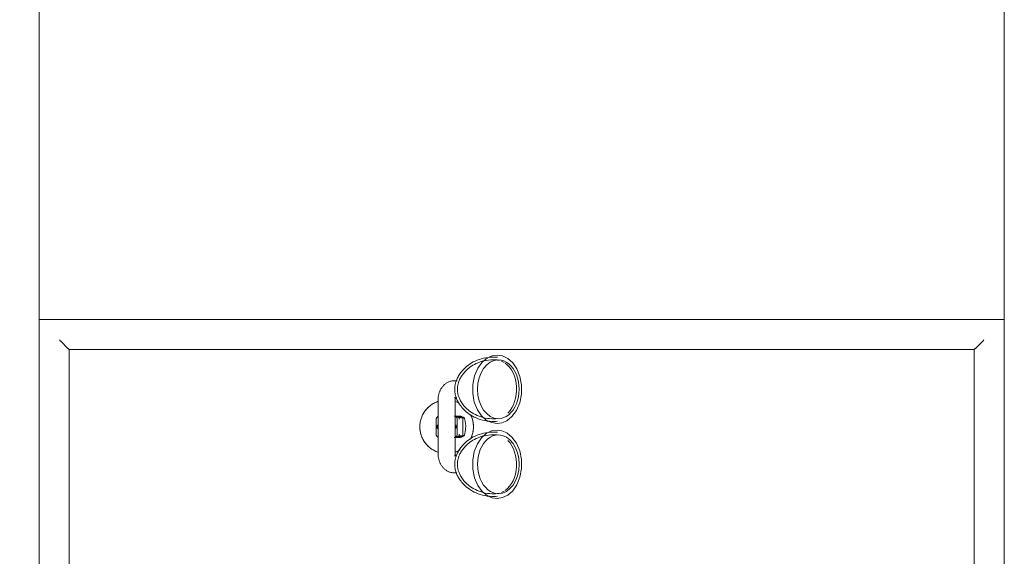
# Model space of a CAD drawing. Header units: millimetres. Extents: x -281 to 121694, y -16481 to 65128.
# Tile 33 of 256: x 20792 to 21710, y 13629 to 14130. Entities that reach past the tile are written whole.
import ezdxf

# ---------------------------------------------------------------- set-up
doc = ezdxf.new("R2010")
doc.units = ezdxf.units.MM
doc.linetypes.add('NLRS_Dash-0_6mm_Space-0_6mm_cpz', pattern=[1.2, 0.6, -0.6])
for name, color, linetype, lineweight in [('A--L$01A__Algemeen', 7, 'Continuous', 5), ('A--L74__VasteSanitaireVoorz', 1, 'Continuous', 5), ('A--L82__LosseGebruikersInvent', 1, 'Continuous', 5), ('A--L8__LosseInventaris', 1, 'Continuous', 5), ('Specialty Equipment', 1, 'Continuous', 5)]:
    doc.layers.add(name, color=color, linetype=linetype, lineweight=lineweight)

# ---------------------------------------------------------------- blocks, each defined once
blk = doc.blocks.new('NLRS_82_FU_UN_spoekbak_gen_kad - spoelbak dxbxh 900x900x957-V434-L_80_ 16')
at = {"layer": 'A--L$01A__Algemeen'}
for p, q in [((450, 322.68), (-450, 322.68)), ((422, 294.68), (-422, 294.68)), ((422, 294.68), (0, 294.68)), ((422, -549.32), (422, 294.68)), ((422, -549.32), (422, 294.68)), ((423.73, 296.41), (429.27, 301.94)), ((-422, -549.32), (422, -549.32)), ((0, -549.32), (422, -549.32)), ((429.27, -556.59), (423.73, -551.06)), ((-450, -577.32), (450, -577.32))]:
    blk.add_line(p, q, dxfattribs=at)
for points in [[(431.04, 303.71), (430.81, 303.49), (430.38, 303.06), (429.77, 302.45), (429.43, 302.1), (429.27, 301.94)], [(423.73, 296.41), (423.58, 296.26), (423.24, 295.91), (422.64, 295.32), (422.22, 294.89), (422, 294.68)], [(422, -549.32), (422.21, -549.54), (422.64, -549.96), (423.24, -550.57), (423.58, -550.9), (423.73, -551.06)], [(429.27, -556.59), (429.42, -556.75), (429.77, -557.09), (430.38, -557.71), (430.82, -558.14), (431.04, -558.36)]]:
    blk.add_open_spline(points, degree=3, dxfattribs=at)
at = {"layer": 'A--L74__VasteSanitaireVoorz'}
for p, q in [((375, -49.32), (325, -49.32)), ((357, -47.48), (343, -47.48)), ((307, -64.4), (307, -66.86)), ((323, -66.4), (323, -64.4)), ((325, -65.32), (375, -65.32)), ((340, -69.42), (340, -65.21)), ((340, -66.04), (340, -68.86)), ((340, -69.6), (340, -67.86)), ((340, -68.15), (340, -69.6)), ((340, -68.86), (343, -68.86)), ((341, -65.23), (341, -67.5)), ((341, -67.86), (341, -68.89)), ((341.43, -68.69), (342.95, -69.39)), ((343, -67.17), (357, -67.17)), ((357, -72.38), (343, -72.38)), ((357, -68.86), (360, -68.86)), ((357.05, -69.39), (358.57, -68.69)), ((359, -67.5), (359, -65.23)), ((359, -68.89), (359, -67.86)), ((360, -65.21), (360, -69.42)), ((360, -68.86), (360, -66.04)), ((360, -69.6), (360, -68.15)), ((377, -64.4), (377, -66.88)), ((393, -67.28), (393, -64.4))]:
    blk.add_line(p, q, dxfattribs=at)
at = {"layer": 'A--L74__VasteSanitaireVoorz', "flags": 128}
for points in [[(350, -32.32), (349, -32.34), (348, -32.4), (347.01, -32.5), (346.02, -32.64), (345.03, -32.82), (344.06, -33.04), (343.09, -33.3), (342.14, -33.59), (341.19, -33.93), (340.26, -34.3), (339.35, -34.71), (338.46, -35.15), (337.58, -35.63), (336.72, -36.14), (335.88, -36.69), (335.07, -37.27), (334.28, -37.88), (333.52, -38.53), (332.78, -39.2), (332.07, -39.91), (331.38, -40.64), (330.73, -41.4), (330.11, -42.18), (329.52, -42.99), (328.96, -43.82), (328.44, -44.67), (327.95, -45.54), (327.5, -46.43), (327.08, -47.34), (326.7, -48.27), (326.36, -49.2)], [(373.76, -49.57), (373.49, -48.77), (373.13, -47.84), (372.73, -46.92), (372.3, -46.02), (371.83, -45.14), (371.32, -44.27), (370.78, -43.43), (370.21, -42.61), (369.61, -41.81), (368.97, -41.04), (368.31, -40.3), (367.61, -39.58), (366.89, -38.89), (366.14, -38.23), (365.36, -37.6), (364.56, -37), (363.73, -36.43), (362.89, -35.9), (362.02, -35.4), (361.13, -34.94), (360.23, -34.51), (359.31, -34.12), (358.37, -33.77), (357.43, -33.45), (356.47, -33.17), (355.49, -32.94), (354.51, -32.74), (353.53, -32.57), (352.54, -32.45), (351.54, -32.37), (350.54, -32.33), (350, -32.32)], [(325, -49.32), (324.37, -49.33), (323.75, -49.36), (323.12, -49.4), (322.5, -49.47), (321.88, -49.55), (321.26, -49.64), (320.64, -49.76), (320.03, -49.89), (319.42, -50.05), (318.81, -50.22), (318.21, -50.41), (317.62, -50.62), (317.03, -50.84), (316.45, -51.09), (315.87, -51.36), (315.3, -51.64), (314.74, -51.95), (314.19, -52.28), (313.65, -52.63), (313.12, -53), (312.6, -53.39), (312.09, -53.81), (311.6, -54.25), (311.12, -54.71), (310.66, -55.2), (310.22, -55.71), (309.8, -56.24), (309.4, -56.8), (309.02, -57.38), (308.67, -57.98), (308.35, -58.6), (308.05, -59.25), (307.79, -59.92), (307.56, -60.6), (307.37, -61.3), (307.22, -62.01), (307.11, -62.73), (307.03, -63.46), (307, -64.2), (307, -64.4)], [(393, -64.4), (392.98, -63.66), (392.92, -62.93), (392.81, -62.2), (392.67, -61.49), (392.49, -60.79), (392.27, -60.1), (392.02, -59.43), (391.74, -58.78), (391.42, -58.14), (391.08, -57.54), (390.71, -56.95), (390.31, -56.39), (389.9, -55.85), (389.46, -55.33), (389, -54.84), (388.53, -54.37), (388.04, -53.93), (387.54, -53.5), (387.02, -53.11), (386.5, -52.73), (385.96, -52.37), (385.41, -52.04), (384.85, -51.73), (384.28, -51.43), (383.71, -51.16), (383.13, -50.91), (382.54, -50.68), (381.95, -50.46), (381.35, -50.27), (380.74, -50.09), (380.14, -49.93), (379.52, -49.79), (378.91, -49.67), (378.29, -49.57), (377.67, -49.49), (377.05, -49.42), (376.42, -49.37), (375.8, -49.34), (375.17, -49.32), (375, -49.32)], [(340, -64.21), (340, -66.92), (340, -68.95), (340, -69.42)], [(360, -69.42), (360, -67.6), (360, -65.09), (360, -64.21)], [(345.05, -100.65), (344.99, -98.4), (344.8, -96.16), (344.49, -93.96), (344.06, -91.81), (343.52, -89.72), (342.89, -87.71), (342.16, -85.78), (341.36, -83.94), (340.49, -82.2), (339.57, -80.57), (338.6, -79.04), (337.6, -77.61), (336.58, -76.29), (335.55, -75.07), (334.51, -73.95), (333.47, -72.92), (332.45, -71.99), (331.43, -71.14), (330.43, -70.36), (329.46, -69.66), (328.5, -69.03), (327.57, -68.47), (326.67, -67.96), (325.79, -67.51), (324.94, -67.1), (324.11, -66.74), (323.32, -66.43), (322.54, -66.15), (321.79, -65.9), (321.06, -65.69), (320.35, -65.51), (319.66, -65.35), (318.99, -65.22), (318.33, -65.11), (317.68, -65.02), (317.04, -64.95), (316.41, -64.9), (315.79, -64.87), (315.17, -64.86), (314.55, -64.86), (313.92, -64.88), (313.3, -64.92), (312.66, -64.98), (312.02, -65.06), (311.37, -65.16), (310.7, -65.28), (310.02, -65.42), (309.32, -65.59), (308.61, -65.79), (307.87, -66.01), (307.11, -66.27), (306.32, -66.57), (305.51, -66.9), (304.67, -67.28), (303.81, -67.71), (302.92, -68.19), (302, -68.72), (301.06, -69.31), (300.1, -69.98), (299.11, -70.71), (298.1, -71.52), (297.08, -72.41), (296.05, -73.39), (295.01, -74.46), (293.97, -75.62), (292.95, -76.89), (291.94, -78.25), (290.95, -79.73), (290, -81.31), (289.1, -82.99), (288.26, -84.77), (287.5, -86.65), (286.81, -88.62), (286.22, -90.67), (285.73, -92.79), (285.35, -94.97), (285.1, -97.19), (284.96, -99.43), (284.95, -100.65)], [(342.55, -100.65), (342.49, -98.54), (342.32, -96.44), (342.02, -94.38), (341.62, -92.37), (341.12, -90.41), (340.52, -88.52), (339.84, -86.72), (339.09, -85), (338.28, -83.38), (337.42, -81.85), (336.52, -80.42), (335.59, -79.09), (334.64, -77.86), (333.68, -76.73), (332.71, -75.69), (331.75, -74.74), (330.8, -73.87), (329.86, -73.08), (328.94, -72.37), (328.04, -71.72), (327.16, -71.14), (326.31, -70.63), (325.48, -70.16), (324.68, -69.75), (323.91, -69.38), (323.16, -69.05), (322.43, -68.77), (321.73, -68.51), (321.05, -68.29), (320.4, -68.1), (319.76, -67.94), (319.14, -67.8), (318.54, -67.68), (317.95, -67.58), (317.38, -67.5), (316.81, -67.44), (316.25, -67.4), (315.7, -67.37), (315.15, -67.36), (314.6, -67.36), (314.05, -67.38), (313.49, -67.42), (312.93, -67.47), (312.36, -67.54), (311.78, -67.62), (311.18, -67.73), (310.57, -67.86), (309.95, -68.01), (309.3, -68.19), (308.64, -68.39), (307.95, -68.63), (307.24, -68.89), (306.5, -69.2), (305.74, -69.54), (304.95, -69.93), (304.14, -70.37), (303.3, -70.86), (302.44, -71.4), (301.55, -72.01), (300.64, -72.69), (299.71, -73.43), (298.76, -74.26), (297.81, -75.16), (296.84, -76.16), (295.88, -77.24), (294.92, -78.42), (293.98, -79.69), (293.06, -81.07), (292.18, -82.54), (291.34, -84.11), (290.55, -85.78), (289.83, -87.54), (289.19, -89.38), (288.64, -91.3), (288.18, -93.29), (287.83, -95.33), (287.59, -97.4), (287.46, -99.51), (287.45, -100.65)], [(322.68, -65.84), (322.76, -65.8), (322.84, -65.76), (322.93, -65.72), (323.04, -65.67), (323.15, -65.63), (323.27, -65.59), (323.4, -65.55), (323.54, -65.51), (323.68, -65.47), (323.83, -65.44), (323.99, -65.41), (324.15, -65.38), (324.32, -65.36), (324.49, -65.35), (324.66, -65.33), (324.83, -65.33), (325, -65.32)], [(326.19, -64.93), (326.51, -65.88), (326.87, -66.81), (327.27, -67.73), (327.7, -68.63)], [(341, -67.5), (341, -72.1), (341, -69.57)], [(341, -72.19), (341.02, -72.47), (341.17, -72.93), (341.35, -73.23), (341.52, -73.44), (341.83, -73.68), (342.18, -73.84)], [(341.49, -70.87), (341.22, -70.48), (341.06, -70.03)], [(415.05, -100.65), (414.99, -98.4), (414.8, -96.16), (414.49, -93.96), (414.06, -91.81), (413.52, -89.72), (412.89, -87.71), (412.16, -85.78), (411.36, -83.94), (410.49, -82.2), (409.57, -80.57), (408.6, -79.04), (407.6, -77.61), (406.58, -76.29), (405.55, -75.07), (404.51, -73.95), (403.47, -72.92), (402.45, -71.99), (401.43, -71.14), (400.43, -70.36), (399.46, -69.66), (398.5, -69.03), (397.57, -68.47), (396.67, -67.96), (395.79, -67.51), (394.94, -67.1), (394.11, -66.74), (393.32, -66.43), (392.54, -66.15), (391.79, -65.9), (391.06, -65.69), (390.35, -65.51), (389.66, -65.35), (388.99, -65.22), (388.33, -65.11), (387.68, -65.02), (387.04, -64.95), (386.41, -64.9), (385.79, -64.87), (385.17, -64.86), (384.55, -64.86), (383.92, -64.88), (383.3, -64.92), (382.66, -64.98), (382.02, -65.06), (381.37, -65.16), (380.7, -65.28), (380.02, -65.42), (379.32, -65.59), (378.61, -65.79), (377.87, -66.01), (377.11, -66.27), (376.32, -66.57), (375.51, -66.9), (374.67, -67.28), (373.81, -67.71), (372.92, -68.19), (372, -68.72), (371.06, -69.31), (370.1, -69.98), (369.11, -70.71), (368.1, -71.52), (367.08, -72.41), (366.05, -73.39), (365.01, -74.46), (363.97, -75.62), (362.95, -76.89), (361.94, -78.25), (360.95, -79.73), (360, -81.31), (359.1, -82.99), (358.26, -84.77), (357.5, -86.65), (356.81, -88.62), (356.22, -90.67), (355.73, -92.79), (355.35, -94.97), (355.1, -97.19), (354.96, -99.43), (354.95, -100.65)], [(412.55, -100.65), (412.49, -98.54), (412.32, -96.44), (412.02, -94.38), (411.62, -92.37), (411.12, -90.41), (410.52, -88.52), (409.84, -86.72), (409.09, -85), (408.28, -83.38), (407.42, -81.85), (406.52, -80.42), (405.59, -79.09), (404.64, -77.86), (403.68, -76.73), (402.71, -75.69), (401.75, -74.74), (400.8, -73.87), (399.86, -73.08), (398.94, -72.37), (398.04, -71.72), (397.16, -71.14), (396.31, -70.63), (395.48, -70.16), (394.68, -69.75), (393.91, -69.38), (393.16, -69.05), (392.43, -68.77), (391.73, -68.51), (391.05, -68.29), (390.4, -68.1), (389.76, -67.94), (389.14, -67.8), (388.54, -67.68), (387.95, -67.58), (387.38, -67.5), (386.81, -67.44), (386.25, -67.4), (385.7, -67.37), (385.15, -67.36), (384.6, -67.36), (384.05, -67.38), (383.49, -67.42), (382.93, -67.47), (382.36, -67.54), (381.78, -67.62), (381.18, -67.73), (380.57, -67.86), (379.95, -68.01), (379.3, -68.19), (378.64, -68.39), (377.95, -68.63), (377.24, -68.89), (376.5, -69.2), (375.74, -69.54), (374.95, -69.93), (374.14, -70.37), (373.3, -70.86), (372.44, -71.4), (371.55, -72.01), (370.64, -72.69), (369.71, -73.43), (368.76, -74.26), (367.81, -75.16), (366.84, -76.16), (365.88, -77.24), (364.92, -78.42), (363.98, -79.69), (363.06, -81.07), (362.18, -82.54), (361.34, -84.11), (360.55, -85.78), (359.83, -87.54), (359.19, -89.38), (358.64, -91.3), (358.18, -93.29), (357.83, -95.33), (357.59, -97.4), (357.46, -99.51), (357.45, -100.65)], [(357.82, -73.84), (358.08, -73.73), (358.28, -73.6), (358.59, -73.32), (358.76, -73.06), (358.94, -72.62), (359, -72.19)], [(358.94, -70.03), (358.78, -70.48), (358.51, -70.87)], [(359, -69.57), (359, -72.1), (359, -67.5)], [(360, -66.92), (360, -68.95), (360, -69.6)], [(372.05, -69.11), (372.5, -68.22), (372.92, -67.31), (373.3, -66.38), (373.64, -65.44)], [(375, -65.32), (375.17, -65.33), (375.35, -65.33), (375.52, -65.35), (375.69, -65.36), (375.85, -65.38), (376.01, -65.41), (376.17, -65.44), (376.32, -65.47), (376.47, -65.51), (376.6, -65.55), (376.73, -65.59), (376.85, -65.63), (376.97, -65.67), (377.07, -65.72), (377.16, -65.76), (377.25, -65.8), (377.32, -65.84), (377.38, -65.88), (377.43, -65.91), (377.46, -65.94), (377.49, -65.96), (377.51, -65.97)], [(346.9, -104.38), (346.09, -99.24), (343.68, -94.32), (339.66, -89.8), (334.05, -85.95), (327.02, -83.11), (318.95, -81.6), (310.47, -81.65), (302.31, -83.31), (295.17, -86.38), (289.54, -90.53), (285.66, -95.35), (283.73, -99.85), (283.1, -104.38)], [(338.87, -79.71), (339.77, -80.13), (340.69, -80.53), (341.63, -80.88), (342.57, -81.2), (343.53, -81.47), (344.51, -81.71), (345.49, -81.91), (346.47, -82.07), (347.46, -82.2), (348.46, -82.28), (349.46, -82.32), (350, -82.32)], [(342.18, -73.84), (343.88, -74.32), (345.55, -74.68), (347.14, -74.91), (348.53, -75.04), (350.97, -75.06), (352.74, -74.93), (355.31, -74.51), (357.82, -73.84)], [(350, -82.32), (351, -82.3), (352, -82.24), (352.99, -82.14), (353.98, -82), (354.97, -81.83), (355.94, -81.61), (356.91, -81.35), (357.86, -81.05), (358.81, -80.72), (359.74, -80.35), (360.65, -79.94), (361.54, -79.5)], [(353.1, -104.38), (353.91, -99.24), (356.32, -94.32), (360.34, -89.8), (365.95, -85.95), (372.98, -83.11), (381.05, -81.6), (389.53, -81.65), (397.69, -83.31), (404.83, -86.38), (410.46, -90.53), (414.34, -95.35), (416.27, -99.85), (416.9, -104.38)], [(284.95, -100.65), (285.01, -102.9), (285.16, -104.81)], [(287.45, -100.65), (287.51, -102.76), (287.65, -104.55)], [(342.35, -104.55), (342.51, -102.45), (342.55, -100.65)], [(344.84, -104.81), (345.01, -102.57), (345.05, -100.65)], [(354.95, -100.65), (355.01, -102.9), (355.16, -104.81)], [(357.45, -100.65), (357.51, -102.76), (357.65, -104.55)], [(412.35, -104.55), (412.51, -102.45), (412.55, -100.65)], [(414.84, -104.81), (415.01, -102.57), (415.05, -100.65)], [(283.1, -104.38), (283.91, -109.53), (286.32, -114.45), (290.34, -118.97), (295.95, -122.81), (302.98, -125.66), (311.05, -127.17), (319.53, -127.11), (327.69, -125.46), (334.83, -122.38), (340.46, -118.24), (344.34, -113.41), (346.27, -108.92), (346.9, -104.38)], [(416.9, -104.38), (416.09, -109.53), (413.68, -114.45), (409.66, -118.97), (404.05, -122.81), (397.02, -125.66), (388.95, -127.17), (380.47, -127.11), (372.31, -125.46), (365.17, -122.38), (359.54, -118.24), (355.66, -113.41), (353.73, -108.92), (353.1, -104.38)]]:
    blk.add_lwpolyline(points, dxfattribs=at)
at = {"layer": 'A--L74__VasteSanitaireVoorz'}
for radius, start, end in [(25, 120.83632, 140.14475), (25, 90, 100.99751), (25, 79.00249, 90), (25, 39.85525, 59.16368), (25, 18.79078, 30.10977), (25, 156.94193, 161.20922), (8.8, 90, 103.02326), (8.8, 76.97674, 90), (25, 198.79078, 210.10977), (8.8, 258.88092, 270), (8.8, 270, 281.78414), (25, 336.94193, 341.20922), (25, 259.00249, 270), (25, 270, 280.99751)]:
    blk.add_arc((350, -57.32), radius, start, end, dxfattribs=at)
for centre, major_axis, ratio, start_param, end_param in [((343, -50.43), (-3, 0), 0.98425, 4.712389, 5.759587), ((343, -50.43), (3, 0), 0.98425, 1.832596, 2.617994), ((357, -50.43), (3, 0), 0.98425, 0.523599, 1.570796), ((357, -50.43), (3, 0), 0.98425, 0.523599, 1.308997), ((343, -64.21), (3, 0), 0.98425, 3.665191, 4.712389), ((343, -67.49), (2, 0), 0.961631, 3.141768, 3.811137), ((357, -64.21), (-3, 0), 0.98425, 1.570796, 2.617994), ((357, -67.49), (2, 0), 0.961631, 5.613641, 6.28301), ((315, -105.52), (27.43, 0), 0.707107, 0, 3.141593), ((385, -105.52), (-27.43, 0), 0.707107, 3.141593, 6.283185), ((315, -105.52), (27.43, 0), 0.707107, 3.141593, 6.283185), ((315, -103.11), (27.43, 0), 0.707107, 3.228433, 3.312917), ((315, -103.11), (27.43, 0), 0.707107, 3.425235, 3.56242), ((385, -105.52), (-27.43, 0), 0.707107, 0, 3.141593), ((385, -103.11), (27.43, 0), 0.707107, 5.862358, 5.999543), ((385, -103.11), (27.43, 0), 0.707107, 6.111861, 6.196345), ((315, -103.11), (27.43, 0), 0.707107, 3.609518, 5.654867), ((385, -103.11), (27.43, 0), 0.707107, 3.769911, 5.81526)]:
    blk.add_ellipse(centre, major_axis=major_axis, ratio=ratio, start_param=start_param, end_param=end_param, dxfattribs=at)
for points, knots in [([(343, -72.38), (342.54, -72.38), (341.88, -72.23), (341.11, -71.75), (340.55, -71.2), (340.11, -70.41), (340, -69.76), (340, -69.42)], [0, 0, 0, 0, 0.285714, 0.428571, 0.571429, 0.785714, 1, 1, 1, 1]), ([(340, -69.6), (340, -70.05), (340.15, -70.72), (340.63, -71.49), (341.11, -71.97), (341.49, -72.21), (341.7, -72.31)], [0, 0, 0, 0, 0.2857143, 0.4285714, 0.5714286, 0.7142857, 0.7142857, 0.7142857, 0.7142857]), ([(360, -69.42), (360, -69.87), (359.85, -70.52), (359.37, -71.28), (358.81, -71.83), (358.01, -72.27), (357.34, -72.38), (357, -72.38)], [0, 0, 0, 0, 0.285714, 0.428571, 0.571429, 0.785714, 1, 1, 1, 1]), ([(358.3, -72.31), (358.5, -72.21), (358.89, -71.97), (359.45, -71.41), (359.89, -70.6), (360, -69.94), (360, -69.6)], [0.2857143, 0.2857143, 0.2857143, 0.2857143, 0.4285714, 0.5714286, 0.7857143, 1, 1, 1, 1])]:
    blk.add_open_spline(points, degree=3, knots=knots, dxfattribs=at)
for points in [[(341.43, -68.69), (341.65, -71.57), (341.86, -73.24), (342.07, -73.71)], [(357.93, -73.71), (358.14, -73.24), (358.35, -71.57), (358.57, -68.69)]]:
    blk.add_open_spline(points, degree=3, dxfattribs=at)
blk = doc.blocks.new('NLRS_82_SE_LB_laboratorium apparaat space reservation_gen_cpz - lab apparaat_vloerniveau-57702118-L_80_ 16')
at = {"layer": 'A--L8__LosseInventaris', "linetype": 'NLRS_Dash-0_6mm_Space-0_6mm_cpz'}
for p, q in [((-150, -450), (-150, 450)), ((-150, 450), (150, 450)), ((150, -450), (150, 450)), ((-150, -450), (150, -450))]:
    blk.add_line(p, q, dxfattribs=at)
at = {"layer": 'Specialty Equipment'}
for p, q in [((150, 450), (-150, 450)), ((-150, 450), (-150, -450)), ((150, -450), (150, 450)), ((-150, -450), (150, -450))]:
    blk.add_line(p, q, dxfattribs=at)
blk = doc.blocks.new('NLRS_82_FU_UN_lab en spoel tafels_gen_kad - labtafel zonder onderkast dxbxh 900x1200x950-V493-L_80_ 16')
at = {"layer": 'A--L$01A__Algemeen'}
for p, q in [((600, 637.32), (-600, 637.32)), ((-600, 637.32), (-600, 577.32)), ((-600, -222.68), (-600, -262.68))]:
    blk.add_line(p, q, dxfattribs=at)

msp = doc.modelspace()

# ---------------------------------------------------------------- block references
at = {"layer": 'A--L82__LosseGebruikersInvent'}
for name, p, rotation in [('NLRS_82_FU_UN_lab en spoel tafels_gen_kad - labtafel zonder onderkast dxbxh 900x1200x950-V493-L_80_ 16', (20547.32, 13550), 89.99999999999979), ('NLRS_82_FU_UN_spoekbak_gen_kad - spoelbak dxbxh 900x900x957-V434-L_80_ 16', (21132.68, 13400), 89.99999999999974)]:
    msp.add_blockref(name, p, dxfattribs=dict(at, rotation=rotation))
at = {"layer": 'A--L8__LosseInventaris', "linetype": 'NLRS_Dash-0_6mm_Space-0_6mm_cpz', "rotation": 89.99999999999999}
msp.add_blockref('NLRS_82_SE_LB_laboratorium apparaat space reservation_gen_cpz - lab apparaat_vloerniveau-57702118-L_80_ 16', (21260, 14000), dxfattribs=at)

doc.saveas('drawing.dxf')
